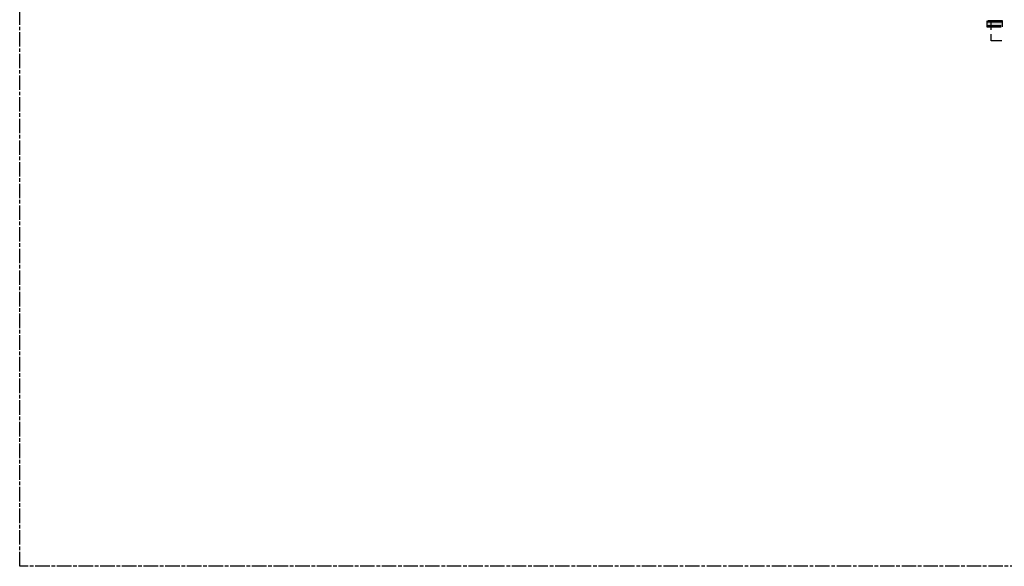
# Model space of a CAD drawing. Header units: millimetres. Extents: x 282377 to 1404227, y -783705 to 1038705.
# Tile 175 of 243: x 384150 to 385786, y 6257 to 7166. Entities that reach past the tile are written whole.
import ezdxf

# ---------------------------------------------------------------- set-up
doc = ezdxf.new("R2010")
doc.units = ezdxf.units.MM
doc.linetypes.add('ACAD_ISO08W100', pattern=[36, 24, -3, 6, -3])
doc.layers.add('!!ELEKTRYKA', color=7, linetype='Continuous')

msp = doc.modelspace()

# ---------------------------------------------------------------- linework, layer by layer
at = {"layer": '!!ELEKTRYKA', "color": 7, "linetype": 'ACAD_ISO08W100', "lineweight": -3}
msp.add_lwpolyline([(384150, 10317.1), (387980, 10317.1), (387980, 6257.2), (384150, 6257.2)], close=True, dxfattribs=at)
at = {"layer": '!!ELEKTRYKA', "color": 5, "linetype": 'ACAD_ISO08W100', "lineweight": -3}
for points in [[(385757.5, 7153.8), (385783.3, 7153.8), (385783.3, 7164), (385757.5, 7164)], [(385757.5, 7156.3), (385783.3, 7156.3), (385783.3, 7161.8), (385757.5, 7161.8)]]:
    msp.add_lwpolyline(points, close=True, dxfattribs=at)
for points in [[(385764.7, 7149.1), (385764.7, 7160.6)], [(385782.5, 7130.5), (385764.7, 7130.5), (385764.7, 7141.9)]]:
    msp.add_lwpolyline(points, dxfattribs=at)
for points in [[(385757.5, 7161.8), (385783.3, 7156.3), (385757.5, 7156.3)], [(385757.5, 7161.8), (385783.3, 7161.8), (385783.3, 7156.3)]]:
    msp.add_solid(points, dxfattribs=at)

doc.saveas('drawing.dxf')
